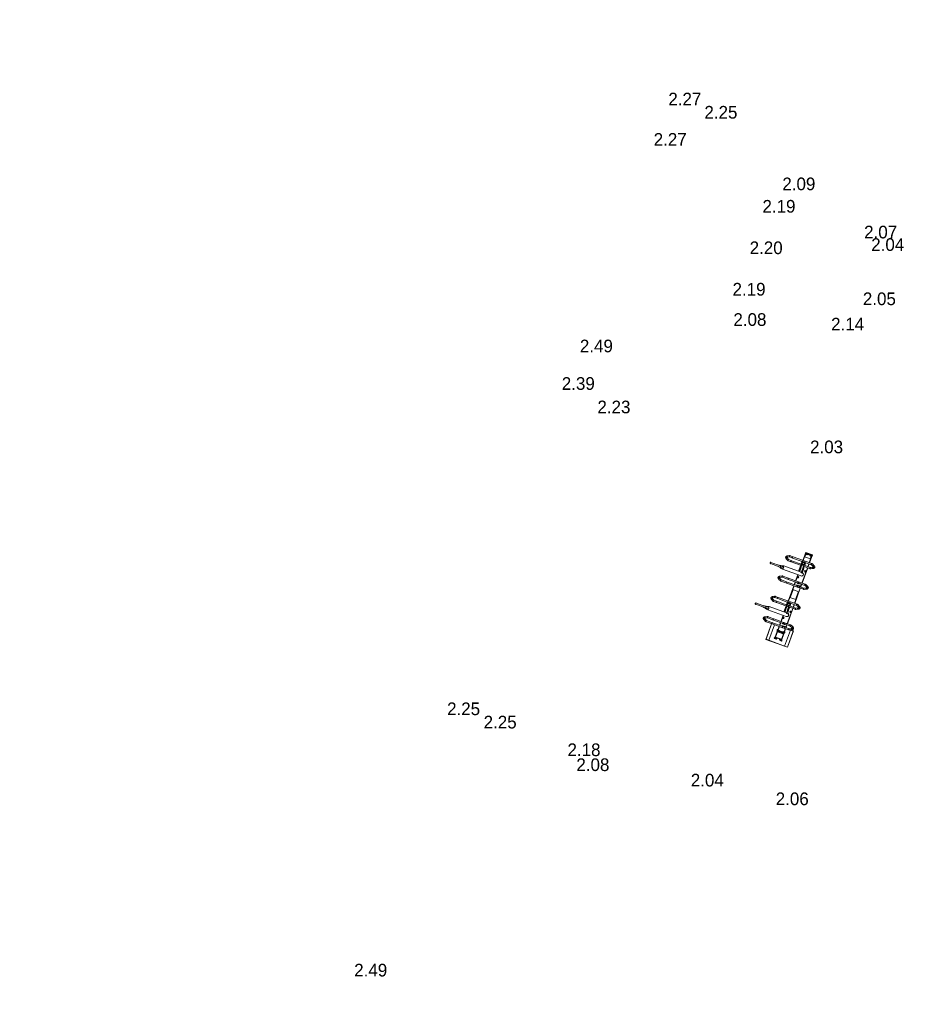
# Model space of a CAD drawing. Header units: metres. Extents: x 132707 to 140183, y 449708 to 457222.
# Tile 21 of 29: x 136673 to 136688, y 454143 to 454160. Entities that reach past the tile are written whole.
import ezdxf

# ---------------------------------------------------------------- set-up
doc = ezdxf.new("R2010")
doc.units = ezdxf.units.M
for name, color, linetype in [('-DR-bs-txt-hoogtemaat', 253, 'Continuous'), ('-DR-nw-inr-fietsparkeren Tulip Traverse', 2, 'Continuous'), ('VELOPA-FIG15', 1, 'Continuous'), ('VELOPA-FIG25', 1, 'Continuous')]:
    doc.layers.add(name, color=color, linetype=linetype)
doc.layers.add('-DR-nw-gr-arc-gras', color=7, linetype='Continuous', true_color=0x8ebf73)
doc.styles.add('Drong', font='txt', dxfattribs={"height": 1.8})
pattern_1 = [(115.335625, (136636.36562, 453727.95952), (-0.335521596, -0.158855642), [0.09, -0.2812275]), (205.335625, (136636.36562, 453727.95952), (0.158855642, -0.335521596), [0.09, -0.2812275])]

# ---------------------------------------------------------------- blocks, each defined once
blk = doc.blocks.new('*U143')
at = {"layer": 'VELOPA-FIG15', "color": 252, "linetype": 'Continuous', "lineweight": 9}
for p, q in [((11, 5), (11, -123)), ((1449, -124), (1449, 4)), ((1559, 0), (1559, -1)), ((77, -10), (0, -10)), ((77, -110), (0, -110)), ((827, -10), (682, -10)), ((827, -110), (682, -110)), ((1439, -10), (1432, -10)), ((1439, -110), (1432, -110)), ((1460, -5), (1559, -5)), ((1559, -115), (1460, -115)), ((1559, -2), (1559, -1)), ((1559, -5), (1559, -2)), ((1559, -5), (1559, -115)), ((1562, -5), (1559, -5)), ((1559, -115), (1562, -115)), ((1559, -115), (1559, -118)), ((1559, -118), (1559, -119)), ((1559, -119), (1559, -120)), ((1564, -5), (1562, -5)), ((1564, -115), (1562, -115)), ((1564, -5), (1564, -5)), ((1564, -115), (1564, -115)), ((1578, -34), (1578, -16)), ((1578, -104), (1578, -86))]:
    blk.add_line(p, q, dxfattribs=at)
at = {"layer": 'VELOPA-FIG15', "color": 252, "linetype": 'Continuous', "lineweight": 9, "flags": 128}
for points in [[(168, 43), (167, 42), (167, 40), (166, 39), (165, 38), (163, 37), (162, 36), (160, 36), (158, 36), (156, 35), (154, 36), (152, 36), (150, 37), (149, 38), (148, 39), (147, 40), (146, 41), (146, 42), (146, 43)], [(168, 46), (168, 46), (167, 45), (166, 44), (165, 43), (163, 43), (161, 43), (160, 43), (158, 43), (156, 44), (154, 45), (152, 46), (151, 47), (150, 48), (149, 50), (148, 51), (148, 52), (148, 54), (148, 55), (148, 55)], [(216, 46), (216, 46), (217, 45), (218, 44), (219, 43), (221, 43), (223, 43), (224, 43), (226, 43), (228, 44), (230, 45), (232, 46), (233, 47), (234, 48), (235, 50), (236, 51), (236, 52), (236, 54), (236, 55), (236, 55)], [(217, 43), (217, 42), (217, 40), (218, 39), (219, 38), (221, 37), (222, 36), (224, 36), (226, 36), (228, 35), (230, 36), (232, 36), (234, 37), (235, 38), (236, 39), (237, 40), (238, 41), (238, 42), (239, 43)], [(543, 58), (542, 57), (542, 56), (541, 54), (540, 53), (538, 52), (537, 52), (535, 51), (533, 51), (531, 51), (529, 51), (527, 51), (525, 52), (524, 53), (523, 54), (522, 55), (521, 56), (521, 57), (521, 58)], [(543, 61), (543, 61), (542, 60), (541, 59), (540, 59), (538, 58), (536, 58), (535, 58), (533, 59), (531, 59), (529, 60), (527, 61), (526, 62), (525, 64), (524, 65), (523, 66), (523, 68), (523, 69), (523, 70)], [(591, 61), (591, 61), (592, 60), (593, 59), (594, 59), (596, 58), (598, 58), (599, 58), (601, 59), (603, 59), (605, 60), (607, 61), (608, 62), (609, 64), (610, 65), (611, 66), (611, 68), (611, 69), (611, 70)], [(592, 58), (592, 57), (592, 56), (593, 54), (594, 53), (596, 52), (597, 52), (599, 51), (601, 51), (603, 51), (605, 51), (607, 51), (609, 52), (610, 53), (611, 54), (612, 55), (613, 56), (613, 57), (614, 58)], [(918, 43), (917, 42), (917, 40), (916, 39), (915, 38), (913, 37), (912, 36), (910, 36), (908, 36), (906, 35), (904, 36), (902, 36), (900, 37), (899, 38), (898, 39), (897, 40), (896, 41), (896, 42), (896, 43)], [(918, 46), (918, 46), (917, 45), (916, 44), (915, 43), (913, 43), (911, 43), (910, 43), (908, 43), (906, 44), (904, 45), (902, 46), (901, 47), (900, 48), (899, 50), (898, 51), (898, 52), (898, 54), (898, 55), (898, 55)], [(966, 46), (966, 46), (967, 45), (968, 44), (969, 43), (971, 43), (973, 43), (974, 43), (976, 43), (978, 44), (980, 45), (982, 46), (983, 47), (984, 48), (985, 50), (986, 51), (986, 52), (986, 54), (986, 55), (986, 55)], [(967, 43), (967, 42), (967, 40), (968, 39), (969, 38), (971, 37), (972, 36), (974, 36), (976, 36), (978, 35), (980, 36), (982, 36), (984, 37), (985, 38), (986, 39), (987, 40), (988, 41), (988, 42), (989, 43)], [(1293, 58), (1292, 57), (1292, 56), (1291, 54), (1290, 53), (1288, 52), (1287, 52), (1285, 51), (1283, 51), (1281, 51), (1279, 51), (1277, 51), (1275, 52), (1274, 53), (1273, 54), (1272, 55), (1271, 56), (1271, 57), (1271, 58)], [(1293, 61), (1293, 61), (1292, 60), (1291, 59), (1290, 59), (1288, 58), (1286, 58), (1285, 58), (1283, 59), (1281, 59), (1279, 60), (1277, 61), (1276, 62), (1275, 64), (1274, 65), (1273, 66), (1273, 68), (1273, 69), (1273, 70)], [(1341, 61), (1341, 61), (1342, 60), (1343, 59), (1344, 59), (1346, 58), (1348, 58), (1349, 58), (1351, 59), (1353, 59), (1355, 60), (1357, 61), (1358, 62), (1359, 64), (1360, 65), (1361, 66), (1361, 68), (1361, 69), (1361, 70)], [(1342, 58), (1342, 57), (1342, 56), (1343, 54), (1344, 53), (1346, 52), (1347, 52), (1349, 51), (1351, 51), (1353, 51), (1355, 51), (1357, 51), (1359, 52), (1360, 53), (1361, 54), (1362, 55), (1363, 56), (1363, 57), (1364, 58)], [(168, -78), (167, -79), (167, -81), (166, -82), (165, -83), (163, -84), (162, -85), (160, -85), (158, -85), (156, -86), (154, -85), (152, -85), (150, -84), (149, -83), (148, -82), (147, -81), (146, -80), (146, -79), (146, -78)], [(217, -78), (217, -79), (217, -81), (218, -82), (219, -83), (221, -84), (222, -85), (224, -85), (226, -85), (228, -86), (230, -85), (232, -85), (234, -84), (235, -83), (236, -82), (237, -81), (238, -80), (238, -79), (239, -78)], [(543, -15), (542, -16), (542, -17), (541, -19), (540, -20), (538, -20), (537, -21), (535, -22), (533, -22), (531, -22), (529, -22), (527, -21), (525, -21), (524, -20), (523, -19), (522, -18), (521, -17), (521, -16), (521, -15)], [(592, -15), (592, -16), (592, -17), (593, -19), (594, -20), (596, -20), (597, -21), (599, -22), (601, -22), (603, -22), (605, -22), (607, -21), (609, -21), (610, -20), (611, -19), (612, -18), (613, -17), (613, -16), (614, -15)], [(918, -78), (917, -79), (917, -81), (916, -82), (915, -83), (913, -84), (912, -85), (910, -85), (908, -85), (906, -86), (904, -85), (902, -85), (900, -84), (899, -83), (898, -82), (897, -81), (896, -80), (896, -79), (896, -78)], [(967, -78), (967, -79), (967, -81), (968, -82), (969, -83), (971, -84), (972, -85), (974, -85), (976, -85), (978, -86), (980, -85), (982, -85), (984, -84), (985, -83), (986, -82), (987, -81), (988, -80), (988, -79), (989, -78)], [(1293, -15), (1292, -16), (1292, -17), (1291, -19), (1290, -20), (1288, -20), (1287, -21), (1285, -22), (1283, -22), (1281, -22), (1279, -22), (1277, -21), (1275, -21), (1274, -20), (1273, -19), (1272, -18), (1271, -17), (1271, -16), (1271, -15)], [(1342, -15), (1342, -16), (1342, -17), (1343, -19), (1344, -20), (1346, -20), (1347, -21), (1349, -22), (1351, -22), (1353, -22), (1355, -22), (1357, -21), (1359, -21), (1360, -20), (1361, -19), (1362, -18), (1363, -17), (1363, -16), (1364, -15)], [(168, -304), (167, -306), (167, -307), (166, -308), (165, -310), (163, -311), (162, -312), (160, -312), (158, -312), (156, -313), (154, -312), (152, -312), (150, -311), (149, -310), (148, -309), (147, -308), (146, -306), (146, -305), (146, -304)], [(217, -304), (217, -306), (217, -307), (218, -308), (219, -310), (221, -311), (222, -312), (224, -312), (226, -312), (228, -313), (230, -312), (232, -312), (234, -311), (235, -310), (236, -309), (237, -308), (238, -306), (238, -305), (239, -304)], [(543, -249), (542, -250), (542, -252), (541, -253), (540, -254), (538, -255), (537, -255), (535, -256), (533, -256), (531, -256), (529, -256), (527, -256), (525, -255), (524, -254), (523, -253), (522, -252), (521, -251), (521, -250), (521, -249)], [(592, -249), (592, -250), (592, -252), (593, -253), (594, -254), (596, -255), (597, -255), (599, -256), (601, -256), (603, -256), (605, -256), (607, -256), (609, -255), (610, -254), (611, -253), (612, -252), (613, -251), (613, -250), (614, -249)], [(918, -304), (917, -306), (917, -307), (916, -308), (915, -310), (913, -311), (912, -312), (910, -312), (908, -312), (906, -313), (904, -312), (902, -312), (900, -311), (899, -310), (898, -309), (897, -308), (896, -306), (896, -305), (896, -304)], [(967, -304), (967, -306), (967, -307), (968, -308), (969, -310), (971, -311), (972, -312), (974, -312), (976, -312), (978, -313), (980, -312), (982, -312), (984, -311), (985, -310), (986, -309), (987, -308), (988, -306), (988, -305), (989, -304)], [(1293, -249), (1292, -250), (1292, -252), (1291, -253), (1290, -254), (1288, -255), (1287, -255), (1285, -256), (1283, -256), (1281, -256), (1279, -256), (1277, -256), (1275, -255), (1274, -254), (1273, -253), (1272, -252), (1271, -251), (1271, -250), (1271, -249)], [(1342, -249), (1342, -250), (1342, -252), (1343, -253), (1344, -254), (1346, -255), (1347, -255), (1349, -256), (1351, -256), (1353, -256), (1355, -256), (1357, -256), (1359, -255), (1360, -254), (1361, -253), (1362, -252), (1363, -251), (1363, -250), (1364, -249)], [(168, -358), (167, -360), (167, -361), (166, -363), (165, -364), (163, -365), (162, -366), (160, -366), (158, -367), (156, -367), (154, -366), (152, -366), (150, -365), (149, -364), (148, -363), (147, -362), (146, -360), (146, -359), (146, -358)], [(169, -363), (168, -364), (168, -366), (167, -367), (166, -369), (165, -370), (163, -371), (161, -372), (160, -373), (158, -373), (156, -374), (154, -373), (152, -373), (151, -373), (150, -372), (149, -371), (148, -370)], [(168, -360), (168, -361), (169, -363)], [(216, -360), (216, -361), (215, -363)], [(215, -363), (216, -364), (216, -366), (217, -367), (218, -369), (219, -370), (221, -371), (223, -372), (224, -373), (226, -373), (228, -374), (230, -373), (232, -373), (233, -373), (234, -372), (235, -371), (236, -370)], [(217, -358), (217, -360), (217, -361), (218, -363), (219, -364), (221, -365), (222, -366), (224, -366), (226, -367), (228, -367), (230, -366), (232, -366), (234, -365), (235, -364), (236, -363), (237, -362), (238, -360), (238, -359), (239, -358)], [(379, -451), (378, -451), (376, -451), (374, -451), (372, -452), (371, -452), (370, -452), (369, -453), (369, -453), (368, -454)], [(390, -454), (390, -453), (390, -453), (389, -452), (388, -452), (387, -452), (385, -451), (383, -451), (381, -451), (379, -451)], [(543, -357), (542, -358), (542, -359), (541, -361), (540, -362), (538, -363), (537, -363), (535, -364), (533, -364), (531, -364), (529, -364), (527, -364), (525, -363), (524, -362), (523, -361), (522, -360), (521, -359), (521, -357), (521, -357)], [(544, -362), (543, -363), (543, -365), (542, -366), (541, -367), (540, -369), (538, -370), (536, -371), (535, -371), (533, -372), (531, -372), (529, -372), (527, -372), (526, -371), (525, -371), (524, -370), (523, -369)], [(543, -360), (543, -361), (544, -362)], [(591, -360), (591, -361), (590, -362)], [(590, -362), (591, -363), (591, -365), (592, -366), (593, -367), (594, -369), (596, -370), (598, -371), (599, -371), (601, -372), (603, -372), (605, -372), (607, -372), (608, -371), (609, -371), (610, -370), (611, -369)], [(592, -357), (592, -358), (592, -359), (593, -361), (594, -362), (596, -363), (597, -363), (599, -364), (601, -364), (603, -364), (605, -364), (607, -364), (609, -363), (610, -362), (611, -361), (612, -360), (613, -359), (613, -357), (614, -357)], [(918, -358), (917, -360), (917, -361), (916, -363), (915, -364), (913, -365), (912, -366), (910, -366), (908, -367), (906, -367), (904, -366), (902, -366), (900, -365), (899, -364), (898, -363), (897, -362), (896, -360), (896, -359), (896, -358)], [(919, -363), (918, -364), (918, -366), (917, -367), (916, -369), (915, -370), (913, -371), (911, -372), (910, -373), (908, -373), (906, -374), (904, -373), (902, -373), (901, -373), (900, -372), (899, -371), (898, -370)], [(918, -360), (918, -361), (919, -363)], [(966, -360), (966, -361), (965, -363)], [(965, -363), (966, -364), (966, -366), (967, -367), (968, -369), (969, -370), (971, -371), (973, -372), (974, -373), (976, -373), (978, -374), (980, -373), (982, -373), (983, -373), (984, -372), (985, -371), (986, -370)], [(967, -358), (967, -360), (967, -361), (968, -363), (969, -364), (971, -365), (972, -366), (974, -366), (976, -367), (978, -367), (980, -366), (982, -366), (984, -365), (985, -364), (986, -363), (987, -362), (988, -360), (988, -359), (989, -358)], [(1129, -451), (1128, -451), (1126, -451), (1124, -451), (1122, -452), (1121, -452), (1120, -452), (1119, -453), (1119, -453), (1118, -454)], [(1140, -454), (1140, -453), (1140, -453), (1139, -452), (1138, -452), (1137, -452), (1135, -451), (1133, -451), (1131, -451), (1129, -451)], [(1293, -357), (1292, -358), (1292, -359), (1291, -361), (1290, -362), (1288, -363), (1287, -363), (1285, -364), (1283, -364), (1281, -364), (1279, -364), (1277, -364), (1275, -363), (1274, -362), (1273, -361), (1272, -360), (1271, -359), (1271, -357), (1271, -357)], [(1294, -362), (1293, -363), (1293, -365), (1292, -366), (1291, -367), (1290, -369), (1288, -370), (1286, -371), (1285, -371), (1283, -372), (1281, -372), (1279, -372), (1277, -372), (1276, -371), (1275, -371), (1274, -370), (1273, -369)], [(1293, -360), (1293, -361), (1294, -362)], [(1341, -360), (1341, -361), (1340, -362)], [(1340, -362), (1341, -363), (1341, -365), (1342, -366), (1343, -367), (1344, -369), (1346, -370), (1348, -371), (1349, -371), (1351, -372), (1353, -372), (1355, -372), (1357, -372), (1358, -371), (1359, -371), (1360, -370), (1361, -369)], [(1342, -357), (1342, -358), (1342, -359), (1343, -361), (1344, -362), (1346, -363), (1347, -363), (1349, -364), (1351, -364), (1353, -364), (1355, -364), (1357, -364), (1359, -363), (1360, -362), (1361, -361), (1362, -360), (1363, -359), (1363, -357), (1364, -357)]]:
    blk.add_lwpolyline(points, dxfattribs=at)
at = {"layer": 'VELOPA-FIG25', "color": 252, "linetype": 'Continuous', "lineweight": 9}
for p, q in [((0, 5), (0, -123)), ((11, 5), (0, 5)), ((146, 0), (0, 0)), ((21, 5), (11, 5)), ((21, 5), (21, -123)), ((146, 43), (146, -78)), ((162, 87), (148, 55)), ((168, 46), (183, 78)), ((168, -78), (168, 43)), ((217, 0), (168, 0)), ((192, 112), (192, 114)), ((192, 112), (192, 112)), ((192, 97), (192, 112)), ((192, 97), (192, 97)), ((192, 97), (192, 91)), ((201, 78), (216, 46)), ((217, 43), (217, -78)), ((236, 55), (222, 87)), ((239, -78), (239, 43)), ((521, 0), (239, 0)), ((521, 58), (521, -15)), ((537, 103), (523, 70)), ((543, 61), (558, 94)), ((543, -15), (543, 58)), ((592, 0), (543, 0)), ((567, 128), (567, 130)), ((567, 128), (567, 128)), ((567, 114), (567, 128)), ((567, 114), (567, 107)), ((567, 114), (567, 114)), ((576, 94), (591, 61)), ((592, 58), (592, -15)), ((611, 70), (597, 103)), ((614, -15), (614, 58)), ((896, 0), (614, 0)), ((896, 43), (896, -78)), ((912, 87), (898, 55)), ((918, 46), (933, 78)), ((918, -78), (918, 43)), ((967, 0), (918, 0)), ((942, 112), (942, 114)), ((942, 112), (942, 112)), ((942, 97), (942, 112)), ((942, 97), (942, 91)), ((942, 97), (942, 97)), ((951, 78), (966, 46)), ((967, 43), (967, -78)), ((986, 55), (972, 87)), ((989, -78), (989, 43)), ((1271, 0), (989, 0)), ((1271, 58), (1271, -15)), ((1287, 103), (1273, 70)), ((1293, 61), (1308, 94)), ((1293, -15), (1293, 58)), ((1342, 0), (1293, 0)), ((1317, 128), (1317, 130)), ((1317, 128), (1317, 128)), ((1317, 114), (1317, 128)), ((1317, 114), (1317, 114)), ((1317, 114), (1317, 107)), ((1326, 94), (1341, 61)), ((1342, 58), (1342, -15)), ((1361, 70), (1347, 103)), ((1354, 140), (1354, 85)), ((1358, 137), (1354, 140)), ((1654, 140), (1354, 140)), ((1357, 87), (1357, 79)), ((1652, 87), (1357, 87)), ((1358, 137), (1358, 87)), ((1651, 137), (1358, 137)), ((1364, -15), (1364, 58)), ((1439, 0), (1364, 0)), ((1434, 8), (1425, 8)), ((1439, -124), (1439, 4)), ((1439, 4), (1449, 4)), ((1449, 4), (1460, 4)), ((1460, -124), (1460, 4)), ((1559, 0), (1460, 0)), ((1584, 8), (1575, 8)), ((1651, 137), (1654, 140)), ((1651, 87), (1651, 137)), ((1652, -207), (1652, 87)), ((1654, -260), (1654, 140)), ((149, -120), (0, -120)), ((11, -123), (0, -123)), ((21, -123), (11, -123)), ((23, -12), (21, -12)), ((21, -36), (23, -36)), ((23, -82), (21, -82)), ((21, -106), (23, -106)), ((23, -12), (23, -36)), ((24, -15), (23, -15)), ((23, -34), (24, -34)), ((23, -82), (23, -106)), ((24, -85), (23, -85)), ((23, -104), (24, -104)), ((24, -15), (30, -15)), ((24, -19), (24, -15)), ((24, -24), (24, -19)), ((30, -24), (24, -24)), ((24, -29), (24, -24)), ((24, -34), (24, -29)), ((24, -34), (30, -34)), ((24, -85), (30, -85)), ((24, -89), (24, -85)), ((24, -94), (24, -89)), ((30, -94), (24, -94)), ((24, -99), (24, -94)), ((24, -104), (24, -99)), ((24, -104), (30, -104)), ((31, -15), (30, -15)), ((30, -34), (31, -34)), ((31, -85), (30, -85)), ((30, -104), (31, -104)), ((31, -15), (31, -15)), ((31, -34), (31, -34)), ((31, -85), (31, -85)), ((31, -104), (31, -104)), ((146, -5), (77, -5)), ((77, -5), (77, -115)), ((77, -115), (147, -115)), ((146, -78), (146, -111)), ((149, -119), (146, -126)), ((146, -130), (146, -304)), ((167, -111), (174, -95)), ((217, -5), (168, -5)), ((168, -74), (217, -74)), ((168, -111), (168, -78)), ((168, -79), (217, -79)), ((168, -132), (174, -116)), ((168, -304), (168, -130)), ((214, -127), (170, -127)), ((212, -122), (172, -122)), ((175, -91), (175, -81)), ((175, -112), (175, -102)), ((209, -81), (209, -91)), ((209, -102), (209, -112)), ((210, -95), (217, -111)), ((210, -116), (217, -132)), ((217, -78), (217, -111)), ((217, -130), (217, -304)), ((238, -126), (235, -119)), ((349, -122), (236, -122)), ((349, -127), (238, -127)), ((521, -5), (239, -5)), ((239, -74), (357, -74)), ((239, -111), (239, -78)), ((239, -79), (357, -79)), ((239, -304), (239, -130)), ((306, -19), (308, -16)), ((308, -21), (306, -19)), ((308, -16), (311, -16)), ((311, -21), (308, -21)), ((311, -16), (313, -19)), ((313, -19), (311, -21)), ((347, -56), (357, -56)), ((349, -104), (347, -104)), ((349, -79), (349, -401)), ((357, -74), (357, -56)), ((357, -74), (357, -79)), ((410, -401), (410, -60)), ((410, -115), (521, -115)), ((521, -120), (410, -120)), ((446, -103), (448, -100)), ((448, -106), (446, -103)), ((448, -100), (451, -100)), ((451, -106), (448, -106)), ((451, -100), (453, -103)), ((453, -103), (451, -106)), ((521, -15), (521, -49)), ((521, -71), (521, -249)), ((527, -59), (527, -61)), ((532, -60), (539, -60)), ((539, -60), (539, -60)), ((592, -5), (543, -5)), ((543, -49), (543, -15)), ((543, -249), (543, -71)), ((543, -115), (592, -115)), ((592, -120), (543, -120)), ((551, -71), (551, -50)), ((583, -50), (583, -71)), ((586, -19), (588, -16)), ((588, -21), (586, -19)), ((588, -16), (591, -16)), ((591, -21), (588, -21)), ((591, -16), (592, -16)), ((592, -21), (591, -21)), ((592, -15), (592, -49)), ((592, -71), (592, -249)), ((595, -60), (595, -60)), ((595, -60), (603, -60)), ((607, -61), (607, -59)), ((682, -5), (614, -5)), ((614, -49), (614, -15)), ((614, -249), (614, -71)), ((614, -115), (682, -115)), ((899, -120), (614, -120)), ((682, -115), (682, -5)), ((896, -5), (827, -5)), ((827, -5), (827, -115)), ((827, -115), (897, -115)), ((896, -78), (896, -111)), ((899, -119), (896, -126)), ((896, -130), (896, -304)), ((917, -111), (924, -95)), ((967, -5), (918, -5)), ((918, -74), (967, -74)), ((918, -111), (918, -78)), ((918, -79), (967, -79)), ((918, -132), (924, -116)), ((918, -304), (918, -130)), ((964, -127), (920, -127)), ((962, -122), (922, -122)), ((925, -91), (925, -81)), ((925, -112), (925, -102)), ((959, -81), (959, -91)), ((959, -102), (959, -112)), ((960, -95), (967, -111)), ((960, -116), (967, -132)), ((967, -78), (967, -111)), ((967, -130), (967, -304)), ((988, -126), (985, -119)), ((1099, -122), (986, -122)), ((1099, -127), (988, -127)), ((1271, -5), (989, -5)), ((989, -74), (1107, -74)), ((989, -111), (989, -78)), ((989, -79), (1107, -79)), ((989, -304), (989, -130)), ((1056, -19), (1058, -16)), ((1058, -21), (1056, -19)), ((1058, -16), (1061, -16)), ((1061, -21), (1058, -21)), ((1061, -16), (1063, -19)), ((1063, -19), (1061, -21)), ((1097, -56), (1107, -56)), ((1099, -104), (1097, -104)), ((1099, -79), (1099, -401)), ((1107, -74), (1107, -56)), ((1107, -74), (1107, -79)), ((1160, -401), (1160, -60)), ((1160, -115), (1271, -115)), ((1271, -120), (1160, -120)), ((1196, -103), (1198, -100)), ((1198, -106), (1196, -103)), ((1198, -100), (1201, -100)), ((1201, -106), (1198, -106)), ((1201, -100), (1203, -103)), ((1203, -103), (1201, -106)), ((1271, -15), (1271, -49)), ((1271, -71), (1271, -249)), ((1277, -59), (1277, -61)), ((1282, -60), (1289, -60)), ((1289, -60), (1289, -60)), ((1342, -5), (1293, -5)), ((1293, -49), (1293, -15)), ((1293, -249), (1293, -71)), ((1293, -115), (1342, -115)), ((1342, -120), (1293, -120)), ((1301, -71), (1301, -50)), ((1333, -50), (1333, -71)), ((1336, -19), (1338, -16)), ((1338, -21), (1336, -19)), ((1338, -16), (1341, -16)), ((1341, -21), (1338, -21)), ((1341, -16), (1342, -16)), ((1342, -21), (1341, -21)), ((1342, -15), (1342, -49)), ((1342, -71), (1342, -249)), ((1345, -60), (1345, -60)), ((1345, -60), (1353, -60)), ((1357, -61), (1357, -59)), ((1432, -5), (1364, -5)), ((1364, -49), (1364, -15)), ((1364, -249), (1364, -71)), ((1364, -115), (1432, -115)), ((1439, -120), (1364, -120)), ((1425, -128), (1434, -128)), ((1430, -16), (1429, -16)), ((1429, -34), (1430, -35)), ((1430, -86), (1429, -86)), ((1429, -104), (1430, -105)), ((1431, -16), (1430, -16)), ((1430, -35), (1431, -35)), ((1431, -86), (1430, -86)), ((1430, -105), (1431, -105)), ((1436, -16), (1431, -16)), ((1431, -25), (1436, -25)), ((1436, -35), (1431, -35)), ((1436, -86), (1431, -86)), ((1431, -95), (1436, -95)), ((1436, -105), (1431, -105)), ((1432, -16), (1432, -5)), ((1432, -86), (1432, -35)), ((1432, -115), (1432, -105)), ((1437, -16), (1436, -16)), ((1436, -16), (1436, -20)), ((1436, -20), (1436, -25)), ((1436, -25), (1436, -30)), ((1436, -30), (1436, -35)), ((1436, -35), (1437, -35)), ((1437, -86), (1436, -86)), ((1436, -86), (1436, -90)), ((1436, -90), (1436, -95)), ((1436, -95), (1436, -100)), ((1436, -100), (1436, -105)), ((1436, -105), (1437, -105)), ((1439, -13), (1437, -13)), ((1437, -37), (1437, -13)), ((1437, -37), (1439, -37)), ((1439, -83), (1437, -83)), ((1437, -107), (1437, -83)), ((1437, -107), (1439, -107)), ((1439, -124), (1449, -124)), ((1449, -124), (1460, -124)), ((1559, -1), (1460, -1)), ((1559, -2), (1460, -2)), ((1559, -118), (1460, -118)), ((1460, -119), (1559, -119)), ((1559, -120), (1460, -120)), ((1562, -115), (1562, -5)), ((1564, -115), (1564, -5)), ((1564, -5), (1564, -115)), ((1567, -13), (1564, -13)), ((1564, -37), (1567, -37)), ((1567, -83), (1564, -83)), ((1564, -107), (1567, -107)), ((1567, -13), (1567, -37)), ((1567, -16), (1567, -16)), ((1568, -16), (1567, -16)), ((1567, -19), (1567, -19)), ((1567, -31), (1567, -31)), ((1567, -34), (1567, -35)), ((1568, -35), (1567, -35)), ((1567, -83), (1567, -107)), ((1567, -86), (1567, -86)), ((1568, -86), (1567, -86)), ((1567, -89), (1567, -89)), ((1567, -101), (1567, -101)), ((1567, -104), (1567, -105)), ((1568, -105), (1567, -105)), ((1576, -16), (1568, -16)), ((1576, -25), (1568, -25)), ((1576, -35), (1568, -35)), ((1576, -86), (1568, -86)), ((1576, -95), (1568, -95)), ((1576, -105), (1568, -105)), ((1575, -8), (1584, -8)), ((1584, -112), (1575, -112)), ((1575, -128), (1584, -128)), ((1576, -16), (1577, -16)), ((1576, -35), (1577, -35)), ((1576, -86), (1577, -86)), ((1576, -105), (1577, -105)), ((1577, -16), (1577, -16)), ((1578, -16), (1577, -16)), ((1577, -35), (1577, -34)), ((1577, -34), (1578, -34)), ((1577, -86), (1577, -86)), ((1578, -86), (1577, -86)), ((1577, -105), (1577, -104)), ((1577, -104), (1578, -104)), ((1579, -33), (1579, -17)), ((1586, -19), (1579, -19)), ((1579, -31), (1586, -31)), ((1579, -103), (1579, -87)), ((1586, -89), (1579, -89)), ((1579, -101), (1586, -101)), ((1587, -20), (1586, -19)), ((1586, -31), (1586, -19)), ((1586, -31), (1587, -30)), ((1587, -90), (1586, -89)), ((1586, -101), (1586, -89)), ((1586, -101), (1587, -100)), ((1587, -30), (1587, -20)), ((1587, -100), (1587, -90)), ((146, -304), (146, -358)), ((168, -358), (168, -304)), ((217, -304), (217, -358)), ((239, -358), (239, -304)), ((521, -249), (521, -357)), ((543, -357), (543, -249)), ((592, -249), (592, -357)), ((614, -357), (614, -249)), ((896, -304), (896, -358)), ((918, -358), (918, -304)), ((967, -304), (967, -358)), ((989, -358), (989, -304)), ((1271, -249), (1271, -357)), ((1293, -357), (1293, -249)), ((1342, -249), (1342, -357)), ((1364, -207), (1652, -207)), ((1364, -357), (1364, -249)), ((1364, -257), (1651, -257)), ((1364, -260), (1654, -260)), ((1651, -257), (1651, -207)), ((1651, -257), (1654, -260)), ((148, -370), (163, -398)), ((182, -388), (168, -360)), ((183, -389), (182, -388)), ((192, -400), (192, -398)), ((192, -400), (192, -400)), ((192, -417), (192, -400)), ((192, -417), (192, -417)), ((192, -423), (192, -417)), ((202, -388), (201, -389)), ((216, -360), (202, -388)), ((221, -398), (236, -370)), ((368, -398), (368, -454)), ((368, -454), (368, -633)), ((371, -395), (369, -397)), ((390, -397), (388, -395)), ((390, -454), (390, -398)), ((390, -454), (390, -633)), ((523, -369), (537, -401)), ((558, -392), (543, -360)), ((558, -393), (558, -392)), ((567, -407), (567, -405)), ((567, -407), (567, -407)), ((567, -421), (567, -407)), ((567, -422), (567, -421)), ((567, -428), (567, -422)), ((591, -360), (576, -392)), ((576, -392), (576, -393)), ((597, -401), (611, -369)), ((898, -370), (913, -398)), ((932, -388), (918, -360)), ((933, -389), (932, -388)), ((942, -400), (942, -398)), ((942, -400), (942, -400)), ((942, -417), (942, -400)), ((942, -417), (942, -417)), ((942, -423), (942, -417)), ((952, -388), (951, -389)), ((966, -360), (952, -388)), ((971, -398), (986, -370)), ((1118, -398), (1118, -454)), ((1118, -454), (1118, -633)), ((1121, -395), (1119, -397)), ((1140, -397), (1138, -395)), ((1140, -454), (1140, -398)), ((1140, -454), (1140, -633)), ((1273, -369), (1287, -401)), ((1308, -392), (1293, -360)), ((1308, -393), (1308, -392)), ((1317, -407), (1317, -405)), ((1317, -407), (1317, -407)), ((1317, -421), (1317, -407)), ((1317, -422), (1317, -421)), ((1317, -428), (1317, -422)), ((1341, -360), (1326, -392)), ((1326, -392), (1326, -393)), ((1347, -401), (1361, -369))]:
    blk.add_line(p, q, dxfattribs=at)
at = {"layer": 'VELOPA-FIG25', "color": 252, "linetype": 'Continuous', "lineweight": 9, "flags": 128}
for points in [[(192, 114), (189, 113), (186, 112), (184, 112), (182, 111), (181, 110), (179, 109), (177, 107), (176, 106), (175, 105), (174, 104), (173, 103), (171, 101), (168, 98), (166, 96), (165, 93), (163, 90), (162, 86)], [(162, 86), (162, 85), (162, 84), (163, 82), (164, 81), (165, 79), (167, 78), (169, 77), (170, 76), (173, 75), (175, 75), (176, 75), (178, 75), (180, 76), (181, 76), (182, 78), (183, 78)], [(178, 87), (178, 87), (178, 87), (179, 87), (179, 88), (180, 89), (181, 89), (183, 90), (184, 90), (186, 91), (189, 91), (192, 91)], [(181, 89), (182, 89), (182, 88), (182, 87), (183, 86), (182, 85), (182, 85), (182, 85), (181, 86), (181, 86), (180, 87), (180, 88), (180, 89)], [(222, 86), (221, 90), (219, 93), (218, 96), (216, 98), (213, 101), (211, 103), (210, 104), (209, 105), (208, 106), (207, 107), (205, 109), (203, 110), (202, 111), (200, 112), (198, 112), (195, 113), (192, 114)], [(192, 91), (195, 91), (197, 91), (199, 90), (200, 90), (203, 89), (205, 88), (205, 88), (206, 87), (206, 87), (206, 87)], [(201, 86), (202, 85), (202, 85), (202, 85), (203, 85), (203, 86), (204, 87), (204, 88), (204, 88)], [(222, 86), (222, 85), (222, 84), (221, 82), (220, 81), (219, 79), (217, 78), (215, 77), (214, 76), (212, 75), (209, 75), (208, 75), (206, 75), (204, 76), (203, 76), (202, 78), (201, 78)], [(567, 130), (564, 129), (561, 129), (558, 128), (557, 127), (556, 126), (555, 126), (554, 125), (553, 124), (551, 122), (550, 122), (550, 121), (548, 120), (547, 118), (545, 116), (543, 114), (541, 112), (540, 109), (538, 106), (537, 102)], [(537, 102), (537, 101), (537, 100), (538, 98), (539, 97), (540, 96), (542, 94), (544, 93), (545, 92), (548, 92), (550, 91), (551, 91), (553, 91), (555, 92), (556, 93), (557, 94), (558, 94)], [(556, 106), (557, 105), (557, 104), (557, 103), (558, 102), (557, 102), (557, 101), (557, 101), (556, 102), (556, 103), (555, 104), (555, 105), (555, 105)], [(597, 102), (596, 106), (594, 109), (593, 112), (591, 114), (589, 117), (587, 118), (586, 120), (585, 120), (584, 121), (584, 122), (583, 122), (581, 124), (580, 125), (579, 126), (578, 126), (577, 127), (575, 128), (573, 129), (570, 129), (567, 130)], [(567, 107), (570, 108), (572, 107), (574, 107), (575, 107), (578, 106), (579, 105), (580, 104), (581, 104), (581, 104), (581, 104)], [(576, 102), (577, 102), (577, 101), (577, 101), (578, 102), (578, 103), (579, 104), (579, 105), (579, 105)], [(597, 102), (597, 101), (597, 100), (596, 98), (595, 97), (594, 96), (592, 94), (590, 93), (589, 92), (587, 92), (584, 91), (583, 91), (581, 91), (579, 92), (578, 93), (577, 94), (576, 94)], [(942, 114), (939, 113), (936, 112), (934, 112), (932, 111), (931, 110), (929, 109), (927, 107), (926, 106), (925, 105), (924, 104), (923, 103), (921, 101), (918, 98), (916, 96), (915, 93), (913, 90), (912, 86)], [(912, 86), (912, 85), (912, 84), (913, 82), (914, 81), (915, 79), (917, 78), (919, 77), (920, 76), (923, 75), (925, 75), (926, 75), (928, 75), (930, 76), (931, 76), (932, 78), (933, 78)], [(928, 87), (928, 87), (928, 87), (929, 87), (929, 88), (930, 89), (931, 89), (933, 90), (934, 90), (936, 91), (939, 91), (942, 91)], [(931, 89), (932, 89), (932, 88), (932, 87), (933, 86), (932, 85), (932, 85), (932, 85), (931, 86), (931, 86), (930, 87), (930, 88), (930, 89)], [(972, 86), (971, 90), (969, 93), (968, 96), (966, 98), (963, 101), (961, 103), (960, 104), (959, 105), (958, 106), (957, 107), (955, 109), (953, 110), (952, 111), (950, 112), (948, 112), (945, 113), (942, 114)], [(942, 91), (945, 91), (947, 91), (949, 90), (950, 90), (953, 89), (955, 88), (955, 88), (956, 87), (956, 87), (956, 87)], [(951, 86), (952, 85), (952, 85), (952, 85), (953, 85), (953, 86), (954, 87), (954, 88), (954, 88)], [(972, 86), (972, 85), (972, 84), (971, 82), (970, 81), (969, 79), (967, 78), (965, 77), (964, 76), (962, 75), (959, 75), (958, 75), (956, 75), (954, 76), (953, 76), (952, 78), (951, 78)], [(1317, 130), (1314, 129), (1311, 129), (1308, 128), (1307, 127), (1306, 126), (1305, 126), (1304, 125), (1303, 124), (1301, 122), (1300, 122), (1300, 121), (1298, 120), (1297, 118), (1295, 116), (1293, 114), (1291, 112), (1290, 109), (1288, 106), (1287, 102)], [(1287, 102), (1287, 101), (1287, 100), (1288, 98), (1289, 97), (1290, 96), (1292, 94), (1294, 93), (1295, 92), (1298, 92), (1300, 91), (1301, 91), (1303, 91), (1305, 92), (1306, 93), (1307, 94), (1308, 94)], [(1306, 106), (1307, 105), (1307, 104), (1307, 103), (1308, 102), (1307, 102), (1307, 101), (1307, 101), (1306, 102), (1306, 103), (1305, 104), (1305, 105), (1305, 105)], [(1347, 102), (1346, 106), (1344, 109), (1343, 112), (1341, 114), (1339, 117), (1337, 118), (1336, 120), (1335, 120), (1334, 121), (1334, 122), (1333, 122), (1331, 124), (1330, 125), (1329, 126), (1328, 126), (1327, 127), (1325, 128), (1323, 129), (1320, 129), (1317, 130)], [(1317, 107), (1320, 108), (1322, 107), (1324, 107), (1325, 107), (1328, 106), (1329, 105), (1330, 104), (1331, 104), (1331, 104), (1331, 104)], [(1326, 102), (1327, 102), (1327, 101), (1327, 101), (1328, 102), (1328, 103), (1329, 104), (1329, 105), (1329, 105)], [(1347, 102), (1347, 101), (1347, 100), (1346, 98), (1345, 97), (1344, 96), (1342, 94), (1340, 93), (1339, 92), (1337, 92), (1334, 91), (1333, 91), (1331, 91), (1329, 92), (1328, 93), (1327, 94), (1326, 94)], [(1425, 8), (1424, 6), (1423, 5), (1421, 2), (1420, 0)], [(1439, 0), (1438, 2), (1437, 3), (1435, 6), (1434, 8)], [(1575, 8), (1574, 6), (1573, 5), (1571, 2), (1570, 0)], [(1570, 0), (1571, -2), (1572, -3), (1574, -6), (1575, -8)], [(1589, 0), (1588, 2), (1587, 3), (1585, 6), (1584, 8)], [(1584, -8), (1585, -6), (1586, -5), (1588, -2), (1589, 0)], [(149, -120), (148, -119), (148, -118)], [(174, -97), (175, -99), (175, -102)], [(175, -81), (175, -81), (175, -79)], [(209, -81), (209, -81), (209, -79)], [(210, -97), (209, -99), (209, -102)], [(899, -120), (898, -119), (898, -118)], [(924, -97), (925, -99), (925, -102)], [(925, -81), (925, -81), (925, -79)], [(959, -81), (959, -81), (959, -79)], [(960, -97), (959, -99), (959, -102)], [(1204, -95), (1203, -94), (1201, -94), (1199, -94), (1197, -94), (1195, -94), (1194, -95), (1192, -97), (1191, -98), (1190, -100), (1190, -102), (1189, -103), (1190, -105), (1190, -106), (1190, -105), (1189, -103), (1190, -102), (1190, -100), (1191, -98), (1192, -97), (1194, -95), (1195, -94), (1197, -94), (1199, -94), (1201, -94), (1203, -94), (1204, -95), (1206, -96), (1207, -97), (1208, -99), (1209, -101), (1209, -103), (1209, -104), (1209, -106)], [(1420, -120), (1421, -122), (1422, -123), (1424, -126), (1425, -128)], [(1434, -128), (1435, -126), (1436, -125), (1438, -122), (1439, -120)], [(1568, -16), (1567, -19), (1567, -19)], [(1567, -31), (1567, -31), (1568, -35)], [(1568, -86), (1567, -89), (1567, -89)], [(1567, -101), (1567, -101), (1568, -105)], [(1575, -112), (1574, -114), (1573, -115), (1571, -118), (1570, -120)], [(1570, -120), (1571, -122), (1572, -123), (1574, -126), (1575, -128)], [(1577, -19), (1577, -19), (1576, -16)], [(1576, -35), (1577, -31), (1577, -31)], [(1577, -89), (1577, -89), (1576, -86)], [(1576, -105), (1577, -101), (1577, -101)], [(1589, -120), (1588, -118), (1587, -117), (1585, -114), (1584, -112)], [(1584, -128), (1585, -126), (1586, -125), (1588, -122), (1589, -120)], [(163, -398), (163, -399), (164, -400), (165, -401), (167, -401), (169, -402), (170, -402), (173, -402), (175, -401), (176, -400), (178, -399), (180, -398), (181, -396), (182, -394), (183, -393), (183, -391)], [(163, -398), (163, -400), (165, -403), (166, -405), (167, -407), (168, -408), (170, -409), (171, -411), (173, -413), (174, -414), (176, -416), (177, -417), (178, -418), (179, -418), (180, -419), (182, -420), (184, -421), (186, -422), (189, -423), (192, -423)], [(181, -400), (181, -400), (181, -401), (180, -402), (180, -402), (180, -402), (180, -401), (180, -401)], [(183, -391), (183, -389), (182, -388)], [(192, -423), (195, -423), (197, -422), (200, -421), (201, -420), (203, -419), (205, -419), (206, -418), (208, -416), (210, -414), (211, -413), (212, -412), (213, -411), (214, -410), (216, -408), (218, -405), (219, -403), (221, -400), (221, -398)], [(201, -391), (201, -389), (202, -388)], [(221, -398), (221, -399), (220, -400), (219, -401), (217, -401), (215, -402), (214, -402), (212, -402), (209, -401), (208, -400), (206, -399), (204, -398), (203, -396), (202, -394), (201, -393), (201, -391)], [(379, -395), (378, -395), (376, -396), (374, -396), (372, -396), (371, -396), (370, -397), (369, -397), (369, -398), (368, -398)], [(371, -395), (371, -395), (372, -395), (373, -394), (375, -394), (376, -394), (378, -394), (379, -394)], [(379, -394), (381, -394), (383, -394), (384, -394), (386, -394), (387, -395), (388, -395), (388, -395)], [(390, -398), (390, -398), (390, -397), (389, -397), (388, -396), (387, -396), (385, -396), (383, -396), (381, -395), (379, -395)], [(537, -401), (538, -402), (539, -403), (540, -404), (542, -404), (544, -405), (545, -405), (548, -404), (550, -404), (551, -403), (553, -402), (555, -400), (556, -399), (557, -397), (558, -396), (558, -394)], [(537, -401), (538, -404), (540, -407), (541, -409), (542, -411), (545, -415), (547, -416), (548, -418), (549, -418), (550, -419), (550, -419), (551, -420), (553, -422), (554, -423), (555, -424), (556, -424), (557, -425), (559, -426), (561, -427), (564, -427), (567, -428)], [(557, -403), (557, -403), (556, -404), (556, -405), (555, -406), (555, -406), (555, -406)], [(558, -394), (558, -393), (558, -392)], [(567, -428), (570, -427), (573, -427), (576, -426), (577, -425), (578, -424), (579, -424), (580, -423), (581, -422), (583, -420), (584, -419), (584, -419), (585, -418), (586, -418), (587, -416), (589, -415), (592, -411), (593, -409), (594, -407), (596, -404), (597, -401)], [(576, -394), (576, -393), (576, -392)], [(576, -393), (576, -395), (576, -397), (576, -399), (576, -401), (577, -404), (578, -404), (578, -405), (579, -405), (579, -405)], [(597, -401), (596, -402), (595, -403), (594, -404), (592, -404), (590, -405), (589, -405), (587, -404), (584, -404), (583, -403), (581, -402), (579, -400), (578, -399), (577, -397), (576, -396), (576, -394)], [(913, -398), (913, -399), (914, -400), (915, -401), (917, -401), (919, -402), (920, -402), (923, -402), (925, -401), (926, -400), (928, -399), (930, -398), (931, -396), (932, -394), (933, -393), (933, -391)], [(913, -398), (913, -400), (915, -403), (916, -405), (917, -407), (918, -408), (920, -409), (921, -411), (923, -413), (924, -414), (926, -416), (927, -417), (928, -418), (929, -418), (930, -419), (932, -420), (934, -421), (936, -422), (939, -423), (942, -423)], [(931, -400), (931, -400), (931, -401), (930, -402), (930, -402), (930, -402), (930, -401), (930, -401)], [(933, -391), (933, -389), (932, -388)], [(942, -423), (945, -423), (947, -422), (950, -421), (951, -420), (953, -419), (955, -419), (956, -418), (958, -416), (960, -414), (961, -413), (962, -412), (963, -411), (964, -410), (966, -408), (968, -405), (969, -403), (971, -400), (971, -398)], [(951, -391), (951, -389), (952, -388)], [(971, -398), (971, -399), (970, -400), (969, -401), (967, -401), (965, -402), (964, -402), (962, -402), (959, -401), (958, -400), (956, -399), (954, -398), (953, -396), (952, -394), (951, -393), (951, -391)], [(1129, -395), (1128, -395), (1126, -396), (1124, -396), (1122, -396), (1121, -396), (1120, -397), (1119, -397), (1119, -398), (1118, -398)], [(1121, -395), (1121, -395), (1122, -395), (1123, -394), (1125, -394), (1126, -394), (1128, -394), (1129, -394)], [(1129, -394), (1131, -394), (1133, -394), (1134, -394), (1136, -394), (1137, -395), (1138, -395), (1138, -395)], [(1140, -398), (1140, -398), (1140, -397), (1139, -397), (1138, -396), (1137, -396), (1135, -396), (1133, -396), (1131, -395), (1129, -395)], [(1287, -401), (1288, -402), (1289, -403), (1290, -404), (1292, -404), (1294, -405), (1295, -405), (1298, -404), (1300, -404), (1301, -403), (1303, -402), (1305, -400), (1306, -399), (1307, -397), (1308, -396), (1308, -394)], [(1287, -401), (1288, -404), (1290, -407), (1291, -409), (1292, -411), (1295, -415), (1297, -416), (1298, -418), (1299, -418), (1300, -419), (1300, -419), (1301, -420), (1303, -422), (1304, -423), (1305, -424), (1306, -424), (1307, -425), (1309, -426), (1311, -427), (1314, -427), (1317, -428)], [(1307, -403), (1307, -403), (1306, -404), (1306, -405), (1305, -406), (1305, -406), (1305, -406)], [(1308, -394), (1308, -393), (1308, -392)], [(1317, -428), (1320, -427), (1323, -427), (1326, -426), (1327, -425), (1328, -424), (1329, -424), (1330, -423), (1331, -422), (1333, -420), (1334, -419), (1334, -419), (1335, -418), (1336, -418), (1337, -416), (1339, -415), (1342, -411), (1343, -409), (1344, -407), (1346, -404), (1347, -401)], [(1326, -394), (1326, -393), (1326, -392)], [(1326, -393), (1326, -395), (1326, -397), (1326, -399), (1326, -401), (1327, -404), (1328, -404), (1328, -405), (1329, -405), (1329, -405)], [(1347, -401), (1346, -402), (1345, -403), (1344, -404), (1342, -404), (1340, -405), (1339, -405), (1337, -404), (1334, -404), (1333, -403), (1331, -402), (1329, -400), (1328, -399), (1327, -397), (1326, -396), (1326, -394)]]:
    blk.add_lwpolyline(points, dxfattribs=at)
at = {"layer": 'VELOPA-FIG25', "color": 252, "linetype": 'Continuous', "lineweight": 9}
for centre, radius in [((1579, 0), 10), ((1579, 0), 7.99), ((309, -19), 13), ((309, -19), 10), ((449, -102), 13), ((1059, -19), 13), ((1059, -19), 10), ((1199, -102), 13), ((1579, -120), 10), ((1579, -120), 7.99)]:
    blk.add_circle(centre, radius, dxfattribs=at)
for centre, radius, start, end in [((175, 43), 29.6, 155.7874, 179.892), ((175, 43), 7.55, 155.1688, 179.6491), ((171, 83), 12.2, 337.8622, 31.5539), ((211, 83), 10.6, 146.3887, 204.8404), ((208, 85), 6.81, 146.8802, 175.2459), ((209, 43), 7.74, 0.6594, 24.5226), ((209, 43), 29.7, 0.1509, 24.1698), ((551, 58), 30.4, 156.2888, 179.9028), ((551, 58), 8.35, 155.776, 179.712), ((564, 89), 18.5, 82.1098, 127.3763), ((546, 99), 12.3, 338.4965, 33.8595), ((586, 99), 10.6, 147.1944, 204.338), ((584, 101), 7.59, 145.2636, 174.2273), ((583, 58), 8.54, 0.5484, 23.9635), ((583, 58), 30.5, 0.1365, 23.6714), ((925, 43), 29.6, 155.7871, 179.8918), ((925, 43), 7.55, 155.1689, 179.649), ((921, 83), 12.2, 337.8613, 31.5545), ((961, 83), 10.6, 146.3888, 204.8402), ((958, 85), 6.81, 146.8801, 175.2455), ((959, 43), 7.74, 0.6599, 24.5221), ((959, 43), 29.7, 0.1503, 24.1702), ((1301, 58), 30.4, 156.2878, 179.9032), ((1301, 58), 8.35, 155.7767, 179.7133), ((1314, 89), 18.5, 82.1107, 127.3754), ((1296, 99), 12.3, 338.4992, 33.8567), ((1336, 99), 10.6, 147.1939, 204.3385), ((1334, 101), 7.59, 145.259, 174.2319), ((1333, 58), 8.53, 0.5438, 23.9662), ((1333, 58), 30.5, 0.1353, 23.6737), ((1429, 0), 10, 0, 180), ((1429, 0), 7.99, 0, 180), ((1559, -5), 5, 0, 90), ((22, -19), 8.65, 326.7092, 33.2908), ((22, -19), 8.65, 326.7092, 33.2908), ((22, -29), 8.65, 326.7092, 33.2908), ((22, -29), 8.65, 326.7092, 33.2908), ((22, -89), 8.65, 326.7092, 33.2908), ((22, -89), 8.65, 326.7092, 33.2908), ((22, -99), 8.65, 326.7092, 33.2908), ((22, -99), 8.65, 326.7092, 33.2908), ((157, -111), 11, 180, 0), ((156, -130), 10.8, 117.2719, 179.8327), ((157, -130), 10.8, 0.2842, 62.6114), ((148, 2523), 2586, 270.4234, 271.5091), ((164, -91), 10.8, 336.6466, 73.2244), ((165, -112), 10.6, 336.4237, 53.9238), ((169, -103), 10, 344.534, 60), ((169, -102), 13, 308.5211, 64.2094), ((148, 2472), 2585, 270.5924, 271.3341), ((220, -91), 10.8, 106.7755, 203.3535), ((219, -112), 10.6, 126.076, 203.5764), ((228, -111), 11, 180, 0), ((227, -130), 10.8, 117.3884, 179.716), ((228, -130), 10.8, 0.1678, 62.7278), ((156, 2265), 2378, 271.9815, 274.6127), ((156, 2314), 2378, 271.9815, 274.6127), ((379, -60), 30.5, 351.3116, 171.5322), ((380, -60), 30.1, 359.7684, 171.8778), ((449, -103), 10, 60, 195.466), ((449, -103), 10, 344.534, 60), ((532, -49), 11, 180, 0), ((532, -71), 11, 0, 180), ((539, -49), 11, 269.9038, 72.1385), ((539, -71), 11, 287.5241, 90.0274), ((539, -50), 12, 0, 73.7845), ((539, -71), 12, 286.2155, 0), ((589, -19), 13, 81.1456, 278.8544), ((589, -19), 10, 78.4571, 281.5429), ((595, -50), 12, 106.2055, 180), ((595, -71), 12, 180, 253.7945), ((595, -49), 11, 107.8615, 270.0962), ((595, -71), 11, 89.9726, 252.4759), ((603, -49), 11, 180, 0), ((603, -71), 11, 0, 180), ((907, -111), 11, 180, 0), ((906, -130), 10.8, 117.2725, 179.8318), ((907, -130), 10.8, 0.2797, 62.616), ((898, 2523), 2586, 270.4234, 271.5091), ((914, -91), 10.8, 336.647, 73.2243), ((915, -112), 10.6, 336.4236, 53.9238), ((919, -103), 10, 344.534, 60), ((919, -102), 13, 308.5211, 64.2094), ((898, 2472), 2585, 270.5924, 271.3342), ((970, -91), 10.8, 106.7757, 203.353), ((969, -112), 10.6, 126.0762, 203.5764), ((978, -111), 11, 180, 0), ((977, -130), 10.8, 117.393, 179.7118), ((978, -130), 10.8, 0.1665, 62.7287), ((906, 2265), 2378, 271.9815, 274.6127), ((906, 2314), 2378, 271.9815, 274.6127), ((1129, -60), 30.5, 351.3116, 171.5322), ((1130, -60), 30.1, 359.7685, 171.8778), ((1199, -103), 10, 344.534, 60), ((1282, -49), 11, 180, 0), ((1282, -71), 11, 0, 180), ((1289, -49), 11, 269.9037, 72.138), ((1289, -71), 11, 287.5246, 90.0271), ((1289, -50), 12, 0, 73.7845), ((1289, -71), 12, 286.2155, 0), ((1339, -19), 13, 81.1456, 278.8544), ((1339, -19), 10, 78.4571, 281.5429), ((1345, -50), 12, 106.2055, 180), ((1345, -71), 12, 180, 253.7945), ((1345, -49), 11, 107.862, 270.0963), ((1345, -71), 11, 89.9725, 252.4757), ((1353, -49), 11, 180, 0), ((1353, -71), 11, 0, 180), ((1429, -120), 10, 180, 270), ((1429, -120), 7.99, 180, 0), ((1429, -120), 10, 270, 0), ((1438, -20), 8.65, 146.7092, 213.2908), ((1438, -20), 8.65, 146.7092, 213.2908), ((1438, -30), 8.65, 146.7092, 213.2908), ((1438, -30), 8.65, 146.7092, 213.2908), ((1438, -90), 8.65, 146.7092, 213.2908), ((1438, -90), 8.65, 146.7092, 213.2908), ((1438, -100), 8.65, 146.7092, 213.2908), ((1438, -100), 8.65, 146.7092, 213.2908), ((1559, -5), 4.33, 0, 90), ((1559, -5), 3, 0, 90), ((1559, -115), 4.33, 270, 0), ((1559, -115), 3, 270, 0), ((1559, -115), 5, 270, 0), ((1583, -20), 15.9, 162.623, 197.377), ((1583, -30), 15.9, 162.623, 197.377), ((1583, -90), 15.9, 162.623, 197.377), ((1583, -100), 15.9, 162.623, 197.377), ((1561, -20), 15.9, 342.623, 17.377), ((1561, -30), 15.9, 342.623, 17.377), ((1561, -90), 15.9, 342.623, 17.377), ((1561, -100), 15.9, 342.623, 17.377), ((1578, -17), 1, 0, 90), ((1578, -33), 1, 270, 0), ((1578, -87), 1, 0, 90), ((1578, -103), 1, 270, 0), ((171, -358), 25.8, 180.2353, 207.0875), ((171, -358), 3.97, 181.9954, 208.124), ((174, -393), 9.75, 321.0803, 23.2663), ((189, -376), 22.6, 253.7086, 277.3993), ((195, -375), 23.4, 262.9442, 285.5691), ((213, -394), 12.2, 160.5617, 222.1983), ((213, -358), 3.91, 331.6822, 358.1984), ((213, -358), 25.7, 332.8594, 359.8176), ((-2304, -953), 2710, 9.5498, 11.7414), ((364, 170), 572, 268.5109, 270.4289), ((3117, -963), 2765, 168.2804, 170.4286), ((396, 87), 488, 269.4088, 271.6564), ((550, -357), 29.9, 180.1465, 204.0079), ((550, -357), 8, 180.6237, 204.3373), ((564, -386), 19.1, 245.4192, 277.9826), ((548, -397), 10.2, 326.0065, 22.3686), ((569, -385), 20.6, 263.2008, 292.8484), ((584, -357), 7.81, 335.3701, 359.669), ((584, -357), 29.8, 335.9495, 359.8966), ((921, -358), 25.8, 180.2359, 207.0873), ((921, -358), 3.97, 181.9958, 208.1245), ((924, -393), 9.75, 321.0807, 23.266), ((939, -376), 22.6, 253.7086, 277.3994), ((945, -375), 23.4, 262.9441, 285.5692), ((963, -394), 12.2, 160.5616, 222.1983), ((963, -358), 3.91, 331.6796, 358.2002), ((963, -358), 25.7, 332.8593, 359.818), ((-1554, -953), 2710, 9.5497, 11.7415), ((1114, 170), 572, 268.5109, 270.4289), ((3867, -963), 2765, 168.2804, 170.4286), ((1146, 87), 488, 269.4088, 271.6564), ((1300, -357), 30, 180.1477, 204.0062), ((1300, -357), 7.99, 180.6174, 204.3415), ((1314, -386), 19.1, 245.4327, 277.969), ((1298, -397), 10.2, 326.0086, 22.3666), ((1319, -385), 20.6, 263.2014, 292.8477), ((1334, -357), 7.81, 335.369, 359.6722), ((1334, -357), 29.8, 335.952, 359.8941)]:
    blk.add_arc(centre, radius, start, end, dxfattribs=at)
at = {"layer": 'VELOPA-FIG25', "color": 252, "linetype": 'Continuous', "lineweight": 30}
for centre, start, end in [((379, -633), 179.0854, 0.9146), ((1129, -633), 179.0855, 0.9145)]:
    blk.add_arc(centre, 11, start, end, dxfattribs=at)

msp = doc.modelspace()

# ---------------------------------------------------------------- hatches: boundary and pattern name
at = {"layer": '-DR-nw-gr-arc-gras', "transparency": 33554687}
h = msp.add_hatch(dxfattribs=at)
h.set_pattern_fill('AGR-BOLLEN', color=256, scale=0.15, pattern_type=2)
h.set_pattern_definition(pattern_1)
edge = h.paths.add_edge_path()
edge.add_arc((11815580.016, -3784284.907), 12424198.771, 160.0566581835, 160.0569484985, ccw=False)
edge.add_line((136455.782, 453494.254), (136455.124, 453494.493))
edge.add_line((136455.124, 453494.493), (136433.813, 453435.768))
edge.add_line((136433.813, 453435.768), (136432.179, 453431.255))
edge.add_line((136432.179, 453431.255), (136431.678, 453429.87))
edge.add_line((136431.678, 453429.87), (136432.336, 453429.631))
edge.add_line((136432.336, 453429.631), (136434.309, 453435.077))
h = msp.add_hatch(dxfattribs=at)
h.set_pattern_fill('AGR-BOLLEN', color=256, scale=0.15, pattern_type=2)
h.set_pattern_definition(pattern_1)
h.paths.add_polyline_path([(136680.818, 454113.348), (136681.758, 454113.007), (136695.622, 454151.233), (136697.851, 454150.419), (136700.802, 454158.769), (136698.596, 454159.463), (136702.322, 454169.798, 0.003577), (136716.268, 454208.79, 0.003577), (136718.606, 454208.004, 0.003577), (136721.149, 454215.352, 0.003577), (136718.842, 454216.184, 0.003577), (136723.847, 454230.598), (136722.902, 454230.924, -0.003577), (136701.382, 454170.139)])

# ---------------------------------------------------------------- block references
at = {"layer": '-DR-nw-inr-fietsparkeren Tulip Traverse', "xscale": 0.0009999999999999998, "yscale": 0.0009999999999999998, "zscale": 0.0009999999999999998, "rotation": 250.0662160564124}
msp.add_blockref('*U143', (136686.309, 454150.836), dxfattribs=at)

# ---------------------------------------------------------------- texts
at = {"layer": '-DR-bs-txt-hoogtemaat', "color": 253, "char_height": 0.22, "attachment_point": 7, "style": 'Drong'}
for s, insert in [('2.27', (136683.81, 454158.636, 2.266)), ('2.25', (136684.436, 454158.404, 2.245)), ('2.27', (136683.556, 454157.936, 2.266)), ('2.09', (136685.788, 454157.161, 2.094)), ('2.19', (136685.443, 454156.772, 2.188)), ('2.07', (136687.207, 454156.325, 2.065)), ('2.04', (136687.33, 454156.108, 2.043)), ('2.20', (136685.221, 454156.052, 2.2)), ('2.19', (136684.924, 454155.333, 2.189)), ('2.05', (136687.185, 454155.167, 2.045)), ('2.08', (136684.939, 454154.807, 2.078)), ('2.14', (136686.634, 454154.73, 2.144)), ('2.49', (136682.276, 454154.348, 2.491)), ('2.39', (136681.962, 454153.697, 2.388)), ('2.23', (136682.58, 454153.29, 2.234)), ('2.03', (136686.269, 454152.597, 2.028)), ('2.25', (136679.972, 454148.052, 2.245)), ('2.25', (136680.606, 454147.821, 2.245)), ('2.18', (136682.061, 454147.341, 2.183)), ('2.08', (136682.215, 454147.082, 2.08)), ('2.04', (136684.2, 454146.814, 2.037)), ('2.06', (136685.673, 454146.49, 2.059)), ('2.49', (136678.361, 454143.517, 2.486))]:
    msp.add_mtext(s, dxfattribs=dict(at, insert=insert))

doc.saveas('drawing.dxf')
